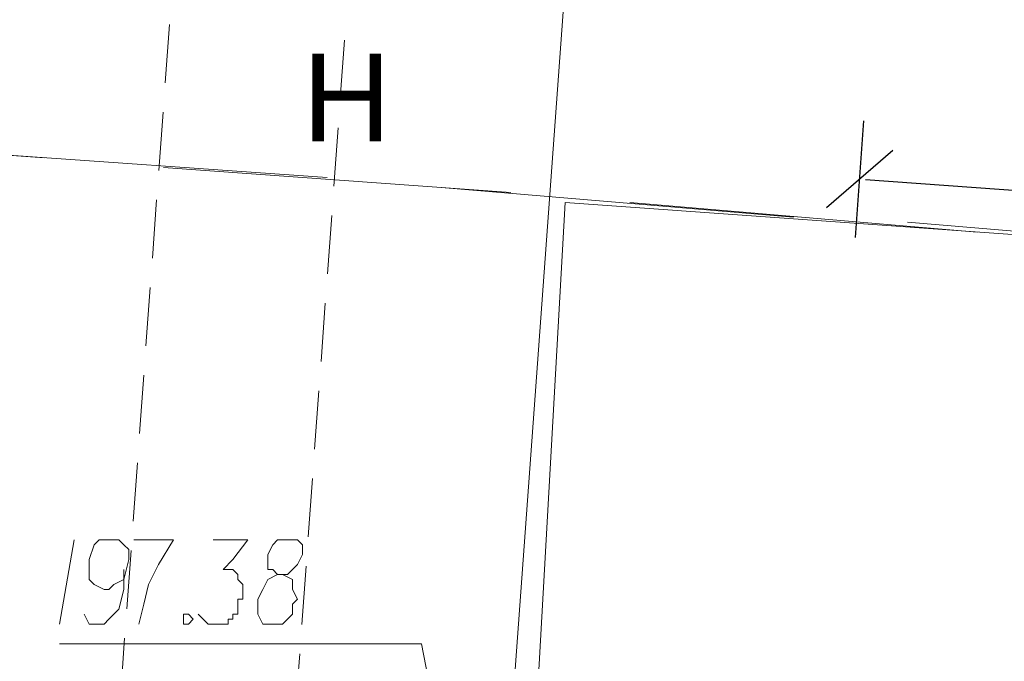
# Model space of a CAD drawing. Header units: metres. Extents: x 7431553 to 7432401, y 5544342 to 5544539.
# Tile 107 of 180: x 7432157.37 to 7432165.78, y 5544434.99 to 5544440.47. Entities that reach past the tile are written whole.
import ezdxf

# ---------------------------------------------------------------- set-up
doc = ezdxf.new("R2010")
doc.units = ezdxf.units.M
doc.header["$MEASUREMENT"] = 0
doc.linetypes.add('BG-PR90-PB-PZT-PZT01_2026_04_14$0$( Dashed )', pattern=[0.75, 0.5, -0.25])
for name, color, linetype, lineweight in [('BG-PR90-PB-PZT-PZT01_2026_04_14$0$D_obrzeze_5cm', 200, 'Continuous', 13), ('BG-PR90-PB-PZT-PZT01_2026_04_14$0$MAPA DCP', 7, 'Continuous', 0), ('PRIMETECH_XREF', 7, 'Continuous', 5)]:
    doc.layers.add(name, color=color, linetype=linetype, lineweight=lineweight)
for name, color, linetype in [('BG-PR90-PB-PZT-PZT01_2026_04_14$0$Z-wymiarowanie', 43, 'Continuous'), ('BG-PR90-PB-PZT-PZT01_2026_04_14$0$Z_granica-inwestycji', 203, 'Continuous'), ('BG-PR90-PB-PZT-PZT01_2026_04_14$0$Z_szraf drogi', 251, 'Continuous')]:
    doc.layers.add(name, color=color, linetype=linetype)
doc.styles.add('BG-PR90-PB-PZT-PZT01_2026_04_14$0$Arial', font='arial.ttf')
doc.dimstyles.new('BG-PR90-PB-PZT-PZT01_2026_04_14$0$1-500', dxfattribs={"dimtxt": 0.8, "dimasz": 0.05, "dimexe": 0.009, "dimexo": 0.003125, "dimgap": 0.25, "dimtad": 1, "dimzin": 0, "dimdsep": 46, "dimtxsty": 'BG-PR90-PB-PZT-PZT01_2026_04_14$0$Arial', "dimblk1": 'BG-PR90-PB-PZT-PZT01_2026_04_14$0$ST', "dimblk2": 'BG-PR90-PB-PZT-PZT01_2026_04_14$0$ST', "dimsah": 1, "dimcen": 0, "dimse1": 1, "dimse2": 1, "dimclrd": 256, "dimclre": 256, "dimclrt": 256, "dimadec": 0, "dimazin": 0, "dimtfac": 1, "dimtdec": 0, "dimtix": 1, "dimtofl": 0, "dimtmove": 2, "dimatfit": 3, "dimldrblk": 'BG-PR90-PB-PZT-PZT01_2026_04_14$0$ST', "dimfxl": 1, "dimtolj": 1, "dimtzin": 0, "dimlwd": -1, "dimlwe": -1, "dimarcsym": 0})

# ---------------------------------------------------------------- blocks, each defined once
blk = doc.blocks.new('BG-PR90-PB-PZT-PZT01_2026_04_14$0$Naddrwiną2025_v2klauzulap')
at = {"layer": 'BG-PR90-PB-PZT-PZT01_2026_04_14$0$MAPA DCP', "color": 24, "linetype": 'Continuous', "lineweight": 18, "true_color": 0x9a3300, "transparency": 33554687}
for points in [[(7431748.8738, 5544670.0114), (7431737.1898, 5544670.6887), (7431736.3432, 5544651.0884), (7431733.9302, 5544622.3864), (7431731.9405, 5544604.6064), (7431730.3742, 5544576.1161), (7431730.2472, 5544575.6081), (7431703.5348, 5544577.5554), (7431701.1642, 5544577.5977)], [(7431730.2472, 5544575.6081), (7431727.1992, 5544575.0154), (7431727.1992, 5544571.9251)]]:
    blk.add_lwpolyline(points, dxfattribs=at)
at = {"layer": 'BG-PR90-PB-PZT-PZT01_2026_04_14$0$MAPA DCP', "linetype": 'Continuous', "lineweight": 18, "transparency": 33554687}
blk.add_lwpolyline([(7431723.4315, 5544576.2431), (7431729.4429, 5544575.9044), (7431730.3318, 5544587.7577), (7431724.2782, 5544588.0541)], close=True, dxfattribs=at)
for points in [[(7431723.6009, 5544579.1641), (7431723.8549, 5544582.1697)], [(7431723.6855, 5544579.7567), (7431723.4315, 5544576.7934)], [(7431723.3045, 5544575.1847), (7431723.5585, 5544578.1904)], [(7431723.3469, 5544575.7774), (7431723.1352, 5544572.8141)], [(7431723.0082, 5544571.2054), (7431723.2198, 5544574.2111)], [(7431723.0505, 5544571.7981), (7431722.8388, 5544568.7924)]]:
    blk.add_lwpolyline(points, dxfattribs=at)
at = {"layer": 'BG-PR90-PB-PZT-PZT01_2026_04_14$0$MAPA DCP', "color": 24, "linetype": 'Continuous', "lineweight": 9, "true_color": 0x9a3300, "transparency": 33554687}
for points in [[(7431726.6065, 5544573.7878), (7431726.6065, 5544573.8724), (7431726.5642, 5544573.9147), (7431726.5219, 5544573.9571), (7431726.4372, 5544573.9994), (7431726.3525, 5544573.9994), (7431726.3102, 5544573.9571), (7431726.3102, 5544573.9147), (7431726.3102, 5544573.8724), (7431726.3102, 5544573.7878), (7431726.3525, 5544573.7454), (7431726.4372, 5544573.7031), (7431726.4795, 5544573.7031), (7431726.5642, 5544573.7031), (7431726.5642, 5544573.7454), (7431726.6065, 5544573.7878), (7431726.6488, 5544573.7031), (7431726.7335, 5544573.6608), (7431726.8182, 5544573.6184), (7431726.8605, 5544573.6184), (7431726.9452, 5544573.6184), (7431727.0299, 5544573.6608), (7431727.0299, 5544573.7031), (7431727.0299, 5544573.7454), (7431727.0299, 5544573.8301), (7431726.9452, 5544573.9147), (7431726.8605, 5544573.9147), (7431726.8182, 5544573.9571), (7431726.7335, 5544573.9147), (7431726.6488, 5544573.9147), (7431726.6065, 5544573.8301)], [(7431726.3102, 5544573.2374), (7431726.3102, 5544573.5338), (7431726.4795, 5544573.4068), (7431726.5642, 5544573.3221), (7431726.5642, 5544573.4068), (7431726.6065, 5544573.4491), (7431726.6488, 5544573.4491), (7431726.6912, 5544573.4914), (7431726.7335, 5544573.4914), (7431726.7759, 5544573.4914), (7431726.8182, 5544573.4914), (7431726.8182, 5544573.4491), (7431726.8605, 5544573.4491), (7431726.9028, 5544573.4491), (7431726.9452, 5544573.4491), (7431726.9452, 5544573.4068), (7431726.9875, 5544573.4068), (7431726.9875, 5544573.3644), (7431727.0299, 5544573.3644), (7431727.0299, 5544573.3221), (7431727.0299, 5544573.2797), (7431727.0299, 5544573.2374), (7431727.0299, 5544573.1951), (7431726.9875, 5544573.1528), (7431726.9452, 5544573.1104)], [(7431726.3102, 5544572.5601), (7431726.3102, 5544572.8987), (7431726.5219, 5544572.7717), (7431726.6912, 5544572.6871), (7431726.8605, 5544572.6447), (7431727.0299, 5544572.6024)], [(7431726.9452, 5544572.1368), (7431727.0298, 5544572.1791), (7431727.0298, 5544572.3061), (7431726.9875, 5544572.3484), (7431726.9028, 5544572.4331), (7431726.7335, 5544572.4754), (7431726.6488, 5544572.4754), (7431726.4795, 5544572.5177), (7431726.3948, 5544572.5177), (7431726.3525, 5544572.4754), (7431726.3102, 5544572.4331), (7431726.3102, 5544572.3908), (7431726.3102, 5544572.3484), (7431726.3102, 5544572.3061), (7431726.3102, 5544572.2637), (7431726.3525, 5544572.2214), (7431726.4795, 5544572.1791), (7431726.5218, 5544572.1791), (7431726.5642, 5544572.1791), (7431726.6488, 5544572.1791), (7431726.6912, 5544572.2214), (7431726.7335, 5544572.3061), (7431726.7335, 5544572.3484), (7431726.6912, 5544572.3908), (7431726.6488, 5544572.4754), (7431726.6065, 5544572.4754), (7431726.5642, 5544572.4754)], [(7431726.3102, 5544572.0521), (7431727.0299, 5544571.9251)]]:
    blk.add_lwpolyline(points, dxfattribs=at)
blk.add_lwpolyline([(7431726.9452, 5544573.0257), (7431726.9875, 5544573.0681), (7431727.0298, 5544573.0257), (7431727.0298, 5544572.9834), (7431726.9875, 5544572.9834), (7431726.9452, 5544572.9834)], close=True, dxfattribs=at)
blk = doc.blocks.new('BG-PR90-PB-PZT-PZT01_2026_04_14$0$ST')
at = {"color": 8}
blk.add_line((0, 10), (0, -10), dxfattribs=at)
blk.add_line((-5.3, -5.3), (5.3, 5.3))
blk = doc.blocks.new('*D12054')
at = {"layer": 'BG-PR90-PB-PZT-PZT01_2026_04_14$0$Z-wymiarowanie'}
blk.add_line((7431764.5945, 5544439.1034), (7431769.4821, 5544438.7549), dxfattribs=at)
at = {"layer": 'Defpoints', "color": 0, "linetype": 'Continuous', "lineweight": 100}
for p in [(7431765.0924, 5544446.789), (7431770.0797, 5544446.4334), (7431769.532, 5544438.7513)]:
    blk.add_point(p, dxfattribs=at)
at = {"layer": 'BG-PR90-PB-PZT-PZT01_2026_04_14$0$Z-wymiarowanie', "linetype": 'Continuous', "xscale": 0.05, "yscale": 0.05, "zscale": 0.05}
for p, rotation in [((7431764.5447, 5544439.1069), 175.9215772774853), ((7431769.532, 5544438.7513), 355.9215772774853)]:
    blk.add_blockref('BG-PR90-PB-PZT-PZT01_2026_04_14$0$ST', p, dxfattribs=dict(at, rotation=rotation))
at = {"layer": 'BG-PR90-PB-PZT-PZT01_2026_04_14$0$Z-wymiarowanie', "linetype": 'Continuous', "insert": (7431767.0851, 5544439.5859), "char_height": 0.8, "attachment_point": 5, "rotation": 355.92158, "style": 'BG-PR90-PB-PZT-PZT01_2026_04_14$0$Arial'}
blk.add_mtext('\\A1;5.00', dxfattribs=at)
blk = doc.blocks.new('BG-PR90-PB-PZT-PZT01_2026_04_14$0$ertert')
at = {"layer": 'BG-PR90-PB-PZT-PZT01_2026_04_14$0$Z-wymiarowanie'}
dim = blk.add_linear_dim(base=(-43.3687, -25.0363), p1=(-47.8083, -16.9986), p2=(-42.8209, -17.3542), angle=355.92158, dimstyle='BG-PR90-PB-PZT-PZT01_2026_04_14$0$1-500', dxfattribs=at)
dim.commit()
dim.dimension.update_dxf_attribs({"geometry": '*D12054', "text_midpoint": (-45.8155, -24.2017), "insert": (-7431812.9007, -5544463.7876)})
blk = doc.blocks.new('BG-PR90-PB-PZT-PZT01_2026_04_14')
at = {"layer": 'BG-PR90-PB-PZT-PZT01_2026_04_14$0$Z_szraf drogi', "true_color": 0xb2b2b2}
h = blk.add_hatch(dxfattribs=at)
h.set_pattern_fill('ANSI31', color=253, scale=0.1, angle=90)
h.set_pattern_definition([(135, (7432092.63, 5544410.70457), (-0.2245064, -0.2245064), [])])
edge = h.paths.add_edge_path()
edge.add_line((7432092.63, 5544413.08), (7432093.0374, 5544419.327))
edge.add_line((7432093.0374, 5544419.327), (7432095.8626, 5544419.1427))
edge.add_line((7432095.8626, 5544419.1427), (7432108.94, 5544418.17))
edge.add_line((7432108.94, 5544418.17), (7432143.3041, 5544415.7198))
edge.add_ellipse((7432143.7308, 5544421.7046), major_axis=(6, 0), ratio=1, start_angle=265.92158, end_angle=355.92158)
edge.add_line((7432149.7156, 5544421.2778), (7432151.181, 5544441.8302))
edge.add_line((7432151.181, 5544441.8302), (7432149.2104, 5544449.0135))
edge.add_line((7432149.21, 5544449.0083), (7432159.1617, 5544448.3039))
edge.add_line((7432159.1617, 5544448.3039), (7432156.1623, 5544441.3898))
edge.add_line((7432156.1623, 5544441.3898), (7432154.7029, 5544420.9222))
edge.add_ellipse((7432143.7308, 5544421.7046), major_axis=(-11, 0), ratio=1, start_angle=445.92158, end_angle=535.92158, ccw=False)
edge.add_line((7432142.9485, 5544410.7324), (7432134.502, 5544411.3347))
edge.add_line((7432134.502, 5544411.3347), (7432134.51, 5544411.42))
edge.add_line((7432134.51, 5544411.42), (7432127.85, 5544412.19))
edge.add_line((7432127.85, 5544412.19), (7432127.81, 5544411.96))
edge.add_line((7432127.81, 5544411.96), (7432111.81, 5544413.98))
edge.add_line((7432111.81, 5544413.98), (7432111.78, 5544414.12))
edge.add_line((7432111.78, 5544414.12), (7432106.06, 5544414.83))
edge.add_line((7432106.06, 5544414.83), (7432105.84, 5544411.51))
edge.add_line((7432105.84, 5544411.51), (7432096.07, 5544413.06))
edge.add_line((7432096.07, 5544413.06), (7432092.63, 5544413.08))
at = {"layer": 'BG-PR90-PB-PZT-PZT01_2026_04_14$0$D_obrzeze_5cm', "linetype": 'BG-PR90-PB-PZT-PZT01_2026_04_14$0$( Dashed )'}
for p, q in [((7432156.3238, 5544408.5113), (7432159.2267, 5544448.2984)), ((7432157.818, 5544408.3782), (7432160.7229, 5544448.1924))]:
    blk.add_line(p, q, dxfattribs=at)
at = {"layer": 'BG-PR90-PB-PZT-PZT01_2026_04_14$0$MAPA DCP', "rotation": 270}
blk.add_blockref('BG-PR90-PB-PZT-PZT01_2026_04_14$0$Naddrwiną2025_v2klauzulap', (1887585.7883, 12976162.3402), dxfattribs=at)
at = {"layer": 'BG-PR90-PB-PZT-PZT01_2026_04_14$0$Z-wymiarowanie', "linetype": 'Continuous', "lineweight": 100}
blk.add_blockref('BG-PR90-PB-PZT-PZT01_2026_04_14$0$ertert', (7432212.9007, 5544463.7876), dxfattribs=at)
at = {"layer": 'BG-PR90-PB-PZT-PZT01_2026_04_14$0$Z_granica-inwestycji', "ltscale": 2, "insert": (7432159.7877, 5544440.1783), "char_height": 0.75, "width": 4.184088, "attachment_point": 1, "style": 'BG-PR90-PB-PZT-PZT01_2026_04_14$0$Arial'}
blk.add_mtext('H', dxfattribs=at)

msp = doc.modelspace()

# ---------------------------------------------------------------- block references
at = {"layer": 'PRIMETECH_XREF', "linetype": 'Continuous', "lineweight": 0, "rotation": 360}
msp.add_blockref('BG-PR90-PB-PZT-PZT01_2026_04_14', (0, 0), dxfattribs=at)

doc.saveas('drawing.dxf')
